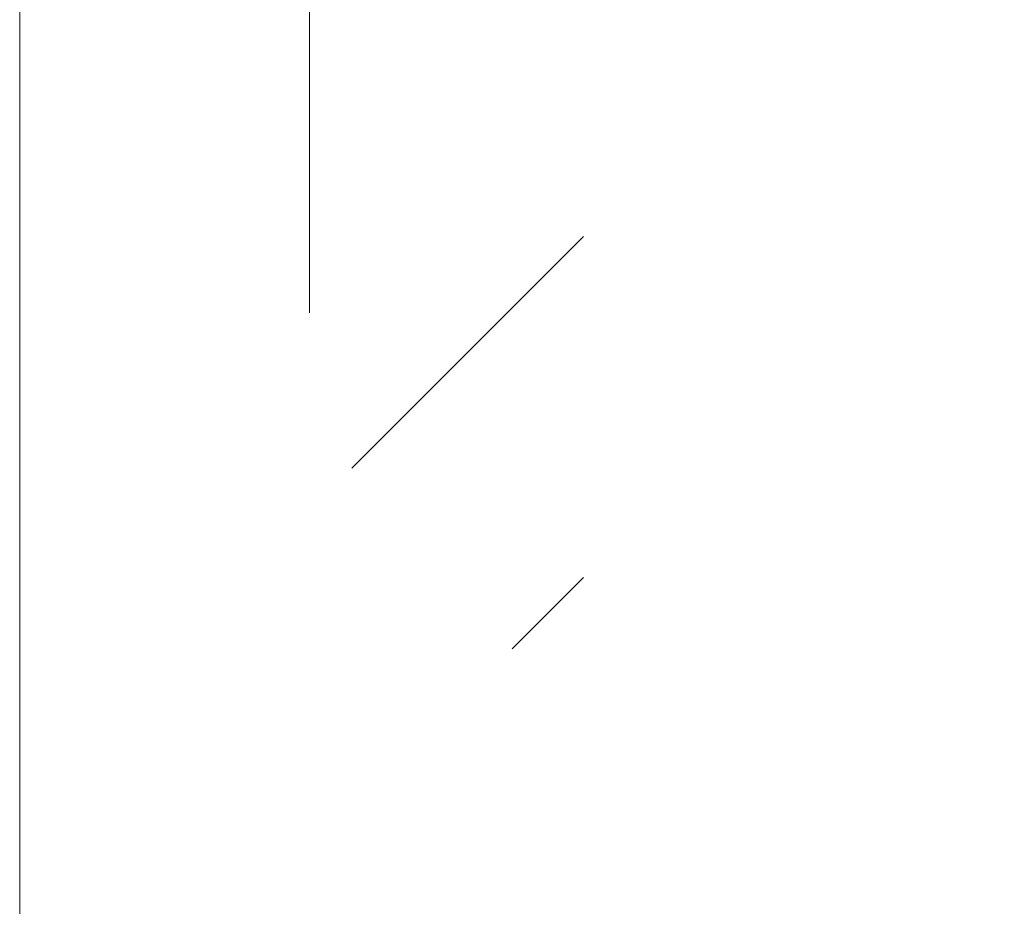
# Model space of a CAD drawing. Header units: millimetres. Extents: x -2180 to 54567, y -1945 to 22251.
# Tile 47 of 143: x 5847 to 6366, y 9743 to 10210. Entities that reach past the tile are written whole.
import ezdxf

# ---------------------------------------------------------------- set-up
doc = ezdxf.new("R2010")
doc.units = ezdxf.units.MM
doc.linetypes.add('Grid Line 1_2_', pattern=[2222.5, 1270, -317.5, 317.5, -317.5])
for name, color, linetype, lineweight in [('_Beyond_', 7, 'Continuous', 9), ('Grids-1', 7, 'Grid Line 1_2_', 9), ('Stairs', 7, 'Continuous', 9)]:
    doc.layers.add(name, color=color, linetype=linetype, lineweight=lineweight)
doc.layers.add('Color Fill-4', color=7, linetype='Continuous', lineweight=9, true_color=0xba7474)

# ---------------------------------------------------------------- blocks, each defined once
blk = doc.blocks.new('Cast-In-Place Stair - ___-853713-1 Korruse põrandate plaan')
at = {"layer": '_Beyond_'}
blk.add_line((5847.27, 7659.95), (5847.27, 10357.11), dxfattribs=at)

msp = doc.modelspace()

# ---------------------------------------------------------------- hatches: boundary and pattern name
at = {"layer": 'Color Fill-4'}
h = msp.add_hatch(dxfattribs=at)
h.set_pattern_fill('FP_41', color=256, style=0, pattern_type=2)
h.set_pattern_definition([(45, (0, 0), (-179.605, 179.605), []), (45, (179.6, 0), (-179.605, 179.605), [127, -127])])
h.paths.add_polyline_path([(7731.12, 7452.77), (7731.12, 7602.77), (6531.12, 7602.77), (6531.12, 7454.95), (6541.12, 7454.95), (6541.12, 7542.77), (7721.12, 7542.77), (7721.12, 7452.77)], flags=0)
h.paths.add_polyline_path([(10037.91, 7602.77), (9724.54, 8100.88), (9522.54, 8123.84), (9791.28, 8292.91), (9589.28, 8315.87), (9275.91, 8813.98), (10610.69, 8813.98), (10610.69, 9102.77), (8056.91, 9102.77), (8056.91, 9152.77), (8055.24, 9152.77), (8055.24, 8813.96), (8153.01, 8813.96), (8153.01, 8251.63), (8156.91, 8251.63), (8156.91, 8151.63), (8153.01, 8151.63), (8153.01, 7602.77), (10007.08, 7602.77)], flags=0)
h.paths.add_polyline_path([(6022.27, 7659.95), (6144.29, 7659.95), (6144.29, 10357.11), (6022.27, 10357.11), (6022.27, 8183.96)], flags=0)
h.paths.add_polyline_path([(10680.42, 10352.77), (11755.54, 10352.77), (11755.54, 10507.11), (11725.54, 10507.11), (11725.54, 10430.97), (10630.54, 10430.97), (10630.54, 10357.11), (10496.91, 10357.11), (10496.91, 10352.77), (10630.54, 10352.77)], flags=0)

# ---------------------------------------------------------------- linework, layer by layer
at = {"layer": 'Grids-1'}
msp.add_line((6000, 18627.76), (6000, 1154.89), dxfattribs=at)

# ---------------------------------------------------------------- block references
at = {"layer": 'Stairs'}
msp.add_blockref('Cast-In-Place Stair - ___-853713-1 Korruse põrandate plaan', (0, 0), dxfattribs=at)

doc.saveas('drawing.dxf')
